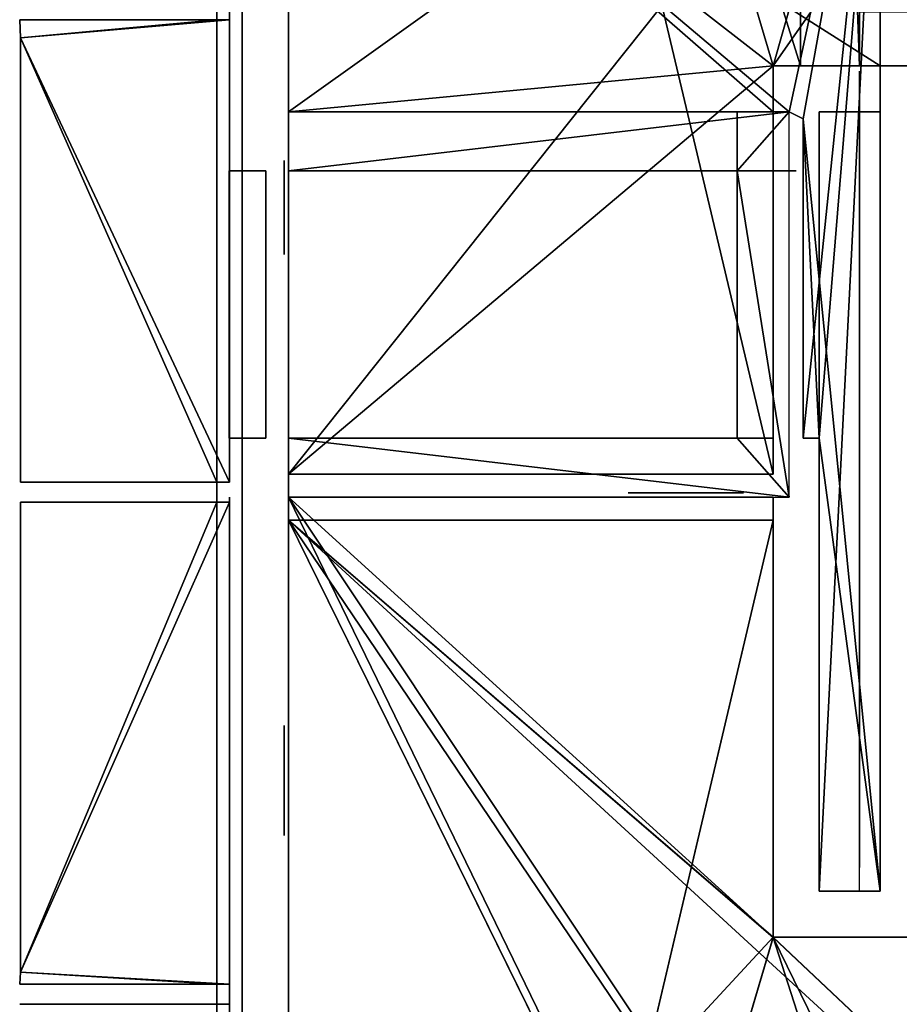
# Model space of a CAD drawing. Header units: metres. Extents: x -20 to 119, y -26 to 25.
# Tile 4 of 18: x -6.45 to -1.21, y -15.48 to -9.61. Entities that reach past the tile are written whole.
import ezdxf

# ---------------------------------------------------------------- set-up
doc = ezdxf.new("R2010")
doc.units = ezdxf.units.M

msp = doc.modelspace()

# ---------------------------------------------------------------- linework, layer by layer
at = {"layer": 'Building Shading', "color": 195}
for points in [[(-5.27875, -25.2861, 16.2), (-5.27875, -25.2861, 17.2), (-5.27875, 25.2861, 17.2), (-5.27875, 25.2861, 16.2)], [(-5.27875, 25.2861, 16.2), (-5.27875, 25.2861, 17.2), (-5.27875, -25.2861, 17.2), (-5.27875, -25.2861, 16.2)], [(-5.12875, -25.1362, 16.2), (-5.12875, -25.1362, 17.2), (-5.12875, 25.1362, 17.2), (-5.12875, 25.1362, 16.2)], [(-5.12875, 25.1362, 16.2), (-5.12875, 25.1362, 17.2), (-5.12875, -25.1362, 17.2), (-5.12875, -25.1362, 16.2)], [(-6.44965, -9.71935, 3.99), (-5.20365, -9.61135, 3.99), (-6.45465, -9.61135, 3.99)], [(-6.45465, -9.61135, 3.99), (-5.20365, -9.61135, 3.99), (-6.44965, -9.71935, 3.99)], [(-6.44965, -9.71935, 4), (-5.20365, -9.61135, 4), (-6.45465, -9.61135, 4)], [(-6.45465, -9.61135, 4), (-5.20365, -9.61135, 4), (-6.44965, -9.71935, 4)], [(-6.44965, -9.71935, 6.99), (-6.45465, -9.61135, 6.99), (-5.20365, -9.61135, 6.99)], [(-5.20365, -9.61135, 6.99), (-6.45465, -9.61135, 6.99), (-6.44965, -9.71935, 6.99)], [(-6.44965, -9.71935, 7), (-6.45465, -9.61135, 7), (-5.20365, -9.61135, 7)], [(-5.20365, -9.61135, 7), (-6.45465, -9.61135, 7), (-6.44965, -9.71935, 7)], [(-6.44965, -9.71935, 9.99), (-6.45465, -9.61135, 9.99), (-5.20365, -9.61135, 9.99)], [(-5.20365, -9.61135, 9.99), (-6.45465, -9.61135, 9.99), (-6.44965, -9.71935, 9.99)], [(-6.44965, -9.71935, 10), (-6.45465, -9.61135, 10), (-5.20365, -9.61135, 10)], [(-5.20365, -9.61135, 10), (-6.45465, -9.61135, 10), (-6.44965, -9.71935, 10)], [(-6.44965, -9.71935, 12.99), (-6.45465, -9.61135, 12.99), (-5.20365, -9.61135, 12.99)], [(-5.20365, -9.61135, 12.99), (-6.45465, -9.61135, 12.99), (-6.44965, -9.71935, 12.99)], [(-6.44965, -9.71935, 13), (-6.45465, -9.61135, 13), (-5.20365, -9.61135, 13)], [(-5.20365, -9.61135, 13), (-6.45465, -9.61135, 13), (-6.44965, -9.71935, 13)], [(-6.44965, -9.71935, 16.19), (-5.27865, -9.61135, 16.19), (-6.45465, -9.61135, 16.19)], [(-6.45465, -9.61135, 16.19), (-5.27865, -9.61135, 16.19), (-6.44965, -9.71935, 16.19)], [(-6.44965, -9.71935, 16.2), (-5.27865, -9.61135, 16.2), (-6.45465, -9.61135, 16.2)], [(-6.45465, -9.61135, 16.2), (-5.27865, -9.61135, 16.2), (-6.44965, -9.71935, 16.2)], [(-5.20365, -12.3688, 3.99), (-5.20365, -9.61135, 3.99), (-6.44965, -9.71935, 3.99)], [(-6.44965, -9.71935, 3.99), (-5.20365, -9.61135, 3.99), (-5.20365, -12.3688, 3.99)], [(-5.20365, -12.3688, 4), (-5.20365, -9.61135, 4), (-6.44965, -9.71935, 4)], [(-6.44965, -9.71935, 4), (-5.20365, -9.61135, 4), (-5.20365, -12.3688, 4)], [(-6.44965, -9.71935, 6.99), (-5.20365, -9.61135, 6.99), (-5.20365, -12.3688, 6.99)], [(-5.20365, -12.3688, 6.99), (-5.20365, -9.61135, 6.99), (-6.44965, -9.71935, 6.99)], [(-6.44965, -9.71935, 7), (-5.20365, -9.61135, 7), (-5.20365, -12.3688, 7)], [(-5.20365, -12.3688, 7), (-5.20365, -9.61135, 7), (-6.44965, -9.71935, 7)], [(-6.44965, -9.71935, 9.99), (-5.20365, -9.61135, 9.99), (-5.20365, -12.3688, 9.99)], [(-5.20365, -12.3688, 9.99), (-5.20365, -9.61135, 9.99), (-6.44965, -9.71935, 9.99)], [(-6.44965, -9.71935, 10), (-5.20365, -9.61135, 10), (-5.20365, -12.3688, 10)], [(-5.20365, -12.3688, 10), (-5.20365, -9.61135, 10), (-6.44965, -9.71935, 10)], [(-6.44965, -9.71935, 12.99), (-5.20365, -9.61135, 12.99), (-5.20365, -12.3688, 12.99)], [(-5.20365, -12.3688, 12.99), (-5.20365, -9.61135, 12.99), (-6.44965, -9.71935, 12.99)], [(-6.44965, -9.71935, 13), (-5.20365, -9.61135, 13), (-5.20365, -12.3688, 13)], [(-5.20365, -12.3688, 13), (-5.20365, -9.61135, 13), (-6.44965, -9.71935, 13)], [(-5.27865, -12.3688, 16.19), (-5.27865, -9.61135, 16.19), (-6.44965, -9.71935, 16.19)], [(-6.44965, -9.71935, 16.19), (-5.27865, -9.61135, 16.19), (-5.27865, -12.3688, 16.19)], [(-5.27865, -12.3688, 16.2), (-5.27865, -9.61135, 16.2), (-6.44965, -9.71935, 16.2)], [(-6.44965, -9.71935, 16.2), (-5.27865, -9.61135, 16.2), (-5.27865, -12.3688, 16.2)], [(-6.44975, -12.369, 4), (-6.44975, -12.369, 5.4), (-6.44975, -9.71955, 5.4), (-6.44975, -9.71955, 4)], [(-6.44975, -9.71955, 4), (-6.44975, -9.71955, 5.4), (-6.44975, -12.369, 5.4), (-6.44975, -12.369, 4)], [(-6.44975, -12.369, 7), (-6.44975, -12.369, 8.4), (-6.44975, -9.71955, 8.4), (-6.44975, -9.71955, 7)], [(-6.44975, -9.71955, 7), (-6.44975, -9.71955, 8.4), (-6.44975, -12.369, 8.4), (-6.44975, -12.369, 7)], [(-6.44975, -12.369, 10), (-6.44975, -12.369, 11.4), (-6.44975, -9.71955, 11.4), (-6.44975, -9.71955, 10)], [(-6.44975, -9.71955, 10), (-6.44975, -9.71955, 11.4), (-6.44975, -12.369, 11.4), (-6.44975, -12.369, 10)], [(-6.44975, -12.369, 13), (-6.44975, -12.369, 14.4), (-6.44975, -9.71955, 14.4), (-6.44975, -9.71955, 13)], [(-6.44975, -9.71955, 13), (-6.44975, -9.71955, 14.4), (-6.44975, -12.369, 14.4), (-6.44975, -12.369, 13)], [(-6.44965, -9.71935, 3.99), (-6.44965, -12.3688, 3.99), (-5.20365, -12.3688, 3.99)], [(-5.20365, -12.3688, 3.99), (-6.44965, -12.3688, 3.99), (-6.44965, -9.71935, 3.99)], [(-6.44965, -9.71935, 4), (-6.44965, -12.3688, 4), (-5.20365, -12.3688, 4)], [(-5.20365, -12.3688, 4), (-6.44965, -12.3688, 4), (-6.44965, -9.71935, 4)], [(-5.20365, -12.3688, 6.99), (-6.44965, -12.3688, 6.99), (-6.44965, -9.71935, 6.99)], [(-6.44965, -9.71935, 6.99), (-6.44965, -12.3688, 6.99), (-5.20365, -12.3688, 6.99)], [(-5.20365, -12.3688, 7), (-6.44965, -12.3688, 7), (-6.44965, -9.71935, 7)], [(-6.44965, -9.71935, 7), (-6.44965, -12.3688, 7), (-5.20365, -12.3688, 7)], [(-5.20365, -12.3688, 9.99), (-6.44965, -12.3688, 9.99), (-6.44965, -9.71935, 9.99)], [(-6.44965, -9.71935, 9.99), (-6.44965, -12.3688, 9.99), (-5.20365, -12.3688, 9.99)], [(-5.20365, -12.3688, 10), (-6.44965, -12.3688, 10), (-6.44965, -9.71935, 10)], [(-6.44965, -9.71935, 10), (-6.44965, -12.3688, 10), (-5.20365, -12.3688, 10)], [(-5.20365, -12.3688, 12.99), (-6.44965, -12.3688, 12.99), (-6.44965, -9.71935, 12.99)], [(-6.44965, -9.71935, 12.99), (-6.44965, -12.3688, 12.99), (-5.20365, -12.3688, 12.99)], [(-5.20365, -12.3688, 13), (-6.44965, -12.3688, 13), (-6.44965, -9.71935, 13)], [(-6.44965, -9.71935, 13), (-6.44965, -12.3688, 13), (-5.20365, -12.3688, 13)], [(-6.44965, -9.71935, 16.19), (-6.44965, -12.3688, 16.19), (-5.27865, -12.3688, 16.19)], [(-5.27865, -12.3688, 16.19), (-6.44965, -12.3688, 16.19), (-6.44965, -9.71935, 16.19)], [(-6.44965, -9.71935, 16.2), (-6.44965, -12.3688, 16.2), (-5.27865, -12.3688, 16.2)], [(-5.27865, -12.3688, 16.2), (-6.44965, -12.3688, 16.2), (-6.44965, -9.71935, 16.2)], [(-5.20615, -12.1078, 0.655), (-5.20615, -10.5118, 0.655), (-4.98766, -10.5119, 0.655), (-4.98766, -12.1078, 0.655)], [(-4.98766, -12.1078, 0.655), (-4.98766, -10.5119, 0.655), (-5.20615, -10.5118, 0.655), (-5.20615, -12.1078, 0.655)], [(-5.20615, -12.1078, 1), (-5.20615, -10.5118, 1), (-4.98766, -10.5119, 1), (-4.98766, -12.1078, 1)], [(-4.98766, -12.1078, 1), (-4.98766, -10.5119, 1), (-5.20615, -10.5118, 1), (-5.20615, -12.1078, 1)], [(-5.20375, -12.369, 4), (-5.20375, -12.369, 7), (-6.44975, -12.369, 7), (-6.44975, -12.369, 4)], [(-6.44975, -12.369, 4), (-6.44975, -12.369, 7), (-5.20375, -12.369, 7), (-5.20375, -12.369, 4)], [(-5.20375, -12.369, 7), (-5.20375, -12.369, 10), (-6.44975, -12.369, 10), (-6.44975, -12.369, 7)], [(-6.44975, -12.369, 7), (-6.44975, -12.369, 10), (-5.20375, -12.369, 10), (-5.20375, -12.369, 7)], [(-5.20375, -12.369, 10), (-5.20375, -12.369, 13), (-6.44975, -12.369, 13), (-6.44975, -12.369, 10)], [(-6.44975, -12.369, 10), (-6.44975, -12.369, 13), (-5.20375, -12.369, 13), (-5.20375, -12.369, 10)], [(-5.20375, -12.369, 13), (-5.20375, -12.369, 16.2), (-6.44975, -12.369, 16.2), (-6.44975, -12.369, 13)], [(-6.44975, -12.369, 13), (-6.44975, -12.369, 16.2), (-5.20375, -12.369, 16.2), (-5.20375, -12.369, 13)], [(-6.44975, -12.4891, 4), (-6.44975, -12.4891, 5.4), (-6.44975, -15.2922, 5.4), (-6.44975, -15.2922, 4)], [(-6.44975, -15.2922, 4), (-6.44975, -15.2922, 5.4), (-6.44975, -12.4891, 5.4), (-6.44975, -12.4891, 4)], [(-5.20375, -12.4891, 4), (-5.20375, -12.4891, 7), (-6.44975, -12.4891, 7), (-6.44975, -12.4891, 4)], [(-6.44975, -12.4891, 4), (-6.44975, -12.4891, 7), (-5.20375, -12.4891, 7), (-5.20375, -12.4891, 4)], [(-6.44975, -12.4891, 7), (-6.44975, -12.4891, 8.4), (-6.44975, -15.2922, 8.4), (-6.44975, -15.2922, 7)], [(-6.44975, -15.2922, 7), (-6.44975, -15.2922, 8.4), (-6.44975, -12.4891, 8.4), (-6.44975, -12.4891, 7)], [(-5.20375, -12.4891, 7), (-5.20375, -12.4891, 10), (-6.44975, -12.4891, 10), (-6.44975, -12.4891, 7)], [(-6.44975, -12.4891, 7), (-6.44975, -12.4891, 10), (-5.20375, -12.4891, 10), (-5.20375, -12.4891, 7)], [(-6.44975, -12.4891, 10), (-6.44975, -12.4891, 11.4), (-6.44975, -15.2922, 11.4), (-6.44975, -15.2922, 10)], [(-6.44975, -15.2922, 10), (-6.44975, -15.2922, 11.4), (-6.44975, -12.4891, 11.4), (-6.44975, -12.4891, 10)], [(-5.20375, -12.4891, 10), (-5.20375, -12.4891, 13), (-6.44975, -12.4891, 13), (-6.44975, -12.4891, 10)], [(-6.44975, -12.4891, 10), (-6.44975, -12.4891, 13), (-5.20375, -12.4891, 13), (-5.20375, -12.4891, 10)], [(-6.44975, -12.4891, 13), (-6.44975, -12.4891, 14.4), (-6.44975, -15.2922, 14.4), (-6.44975, -15.2922, 13)], [(-6.44975, -15.2922, 13), (-6.44975, -15.2922, 14.4), (-6.44975, -12.4891, 14.4), (-6.44975, -12.4891, 13)], [(-5.20375, -12.4891, 13), (-5.20375, -12.4891, 16.2), (-6.44975, -12.4891, 16.2), (-6.44975, -12.4891, 13)], [(-6.44975, -12.4891, 13), (-6.44975, -12.4891, 16.2), (-5.20375, -12.4891, 16.2), (-5.20375, -12.4891, 13)], [(-5.20365, -12.4888, 3.99), (-6.44965, -12.4888, 3.99), (-6.44965, -15.2923, 3.99)], [(-6.44965, -15.2923, 3.99), (-6.44965, -12.4888, 3.99), (-5.20365, -12.4888, 3.99)], [(-5.20365, -12.4888, 3.99), (-6.44965, -15.2923, 3.99), (-5.20365, -15.3633, 3.99)], [(-5.20365, -15.3633, 3.99), (-6.44965, -15.2923, 3.99), (-5.20365, -12.4888, 3.99)], [(-5.20365, -12.4888, 4), (-6.44965, -12.4888, 4), (-6.44965, -15.2923, 4)], [(-6.44965, -15.2923, 4), (-6.44965, -12.4888, 4), (-5.20365, -12.4888, 4)], [(-5.20365, -12.4888, 4), (-6.44965, -15.2923, 4), (-5.20365, -15.3633, 4)], [(-5.20365, -15.3633, 4), (-6.44965, -15.2923, 4), (-5.20365, -12.4888, 4)], [(-6.44965, -15.2923, 6.99), (-5.20365, -15.3633, 6.99), (-5.20365, -12.4888, 6.99)], [(-5.20365, -12.4888, 6.99), (-5.20365, -15.3633, 6.99), (-6.44965, -15.2923, 6.99)], [(-5.20365, -12.4888, 6.99), (-6.44965, -12.4888, 6.99), (-6.44965, -15.2923, 6.99)], [(-6.44965, -15.2923, 6.99), (-6.44965, -12.4888, 6.99), (-5.20365, -12.4888, 6.99)], [(-6.44965, -15.2923, 7), (-5.20365, -15.3633, 7), (-5.20365, -12.4888, 7)], [(-5.20365, -12.4888, 7), (-5.20365, -15.3633, 7), (-6.44965, -15.2923, 7)], [(-5.20365, -12.4888, 7), (-6.44965, -12.4888, 7), (-6.44965, -15.2923, 7)], [(-6.44965, -15.2923, 7), (-6.44965, -12.4888, 7), (-5.20365, -12.4888, 7)], [(-6.44965, -15.2923, 9.99), (-5.20365, -15.3633, 9.99), (-5.20365, -12.4888, 9.99)], [(-5.20365, -12.4888, 9.99), (-5.20365, -15.3633, 9.99), (-6.44965, -15.2923, 9.99)], [(-5.20365, -12.4888, 9.99), (-6.44965, -12.4888, 9.99), (-6.44965, -15.2923, 9.99)], [(-6.44965, -15.2923, 9.99), (-6.44965, -12.4888, 9.99), (-5.20365, -12.4888, 9.99)], [(-6.44965, -15.2923, 10), (-5.20365, -15.3633, 10), (-5.20365, -12.4888, 10)], [(-5.20365, -12.4888, 10), (-5.20365, -15.3633, 10), (-6.44965, -15.2923, 10)], [(-5.20365, -12.4888, 10), (-6.44965, -12.4888, 10), (-6.44965, -15.2923, 10)], [(-6.44965, -15.2923, 10), (-6.44965, -12.4888, 10), (-5.20365, -12.4888, 10)], [(-6.44965, -15.2923, 12.99), (-5.20365, -15.3633, 12.99), (-5.20365, -12.4888, 12.99)], [(-5.20365, -12.4888, 12.99), (-5.20365, -15.3633, 12.99), (-6.44965, -15.2923, 12.99)], [(-5.20365, -12.4888, 12.99), (-6.44965, -12.4888, 12.99), (-6.44965, -15.2923, 12.99)], [(-6.44965, -15.2923, 12.99), (-6.44965, -12.4888, 12.99), (-5.20365, -12.4888, 12.99)], [(-6.44965, -15.2923, 13), (-5.20365, -15.3633, 13), (-5.20365, -12.4888, 13)], [(-5.20365, -12.4888, 13), (-5.20365, -15.3633, 13), (-6.44965, -15.2923, 13)], [(-5.20365, -12.4888, 13), (-6.44965, -12.4888, 13), (-6.44965, -15.2923, 13)], [(-6.44965, -15.2923, 13), (-6.44965, -12.4888, 13), (-5.20365, -12.4888, 13)], [(-5.27865, -12.4888, 16.19), (-6.44965, -12.4888, 16.19), (-6.44965, -15.2923, 16.19)], [(-6.44965, -15.2923, 16.19), (-6.44965, -12.4888, 16.19), (-5.27865, -12.4888, 16.19)], [(-5.27865, -12.4888, 16.19), (-6.44965, -15.2923, 16.19), (-5.27865, -15.3633, 16.19)], [(-5.27865, -15.3633, 16.19), (-6.44965, -15.2923, 16.19), (-5.27865, -12.4888, 16.19)], [(-5.27865, -12.4888, 16.2), (-6.44965, -12.4888, 16.2), (-6.44965, -15.2923, 16.2)], [(-6.44965, -15.2923, 16.2), (-6.44965, -12.4888, 16.2), (-5.27865, -12.4888, 16.2)], [(-5.27865, -12.4888, 16.2), (-6.44965, -15.2923, 16.2), (-5.27865, -15.3633, 16.2)], [(-5.27865, -15.3633, 16.2), (-6.44965, -15.2923, 16.2), (-5.27865, -12.4888, 16.2)], [(-5.20365, -15.3633, 3.99), (-6.44965, -15.2923, 3.99), (-6.45465, -15.3633, 3.99)], [(-6.45465, -15.3633, 3.99), (-6.44965, -15.2923, 3.99), (-5.20365, -15.3633, 3.99)], [(-5.20365, -15.3633, 4), (-6.44965, -15.2923, 4), (-6.45465, -15.3633, 4)], [(-6.45465, -15.3633, 4), (-6.44965, -15.2923, 4), (-5.20365, -15.3633, 4)], [(-6.44965, -15.2923, 6.99), (-6.45465, -15.3633, 6.99), (-5.20365, -15.3633, 6.99)], [(-5.20365, -15.3633, 6.99), (-6.45465, -15.3633, 6.99), (-6.44965, -15.2923, 6.99)], [(-6.44965, -15.2923, 7), (-6.45465, -15.3633, 7), (-5.20365, -15.3633, 7)], [(-5.20365, -15.3633, 7), (-6.45465, -15.3633, 7), (-6.44965, -15.2923, 7)], [(-6.44965, -15.2923, 9.99), (-6.45465, -15.3633, 9.99), (-5.20365, -15.3633, 9.99)], [(-5.20365, -15.3633, 9.99), (-6.45465, -15.3633, 9.99), (-6.44965, -15.2923, 9.99)], [(-6.44965, -15.2923, 10), (-6.45465, -15.3633, 10), (-5.20365, -15.3633, 10)], [(-5.20365, -15.3633, 10), (-6.45465, -15.3633, 10), (-6.44965, -15.2923, 10)], [(-6.44965, -15.2923, 12.99), (-6.45465, -15.3633, 12.99), (-5.20365, -15.3633, 12.99)], [(-5.20365, -15.3633, 12.99), (-6.45465, -15.3633, 12.99), (-6.44965, -15.2923, 12.99)], [(-6.44965, -15.2923, 13), (-6.45465, -15.3633, 13), (-5.20365, -15.3633, 13)], [(-5.20365, -15.3633, 13), (-6.45465, -15.3633, 13), (-6.44965, -15.2923, 13)], [(-5.27865, -15.3633, 16.19), (-6.44965, -15.2923, 16.19), (-6.45465, -15.3633, 16.19)], [(-6.45465, -15.3633, 16.19), (-6.44965, -15.2923, 16.19), (-5.27865, -15.3633, 16.19)], [(-5.27865, -15.3633, 16.2), (-6.44965, -15.2923, 16.2), (-6.45465, -15.3633, 16.2)], [(-6.45465, -15.3633, 16.2), (-6.44965, -15.2923, 16.2), (-5.27865, -15.3633, 16.2)], [(-5.20375, -15.3631, 4), (-5.20375, -15.3631, 7), (-6.45465, -15.3631, 7), (-6.45465, -15.3631, 4)], [(-6.45465, -15.3631, 4), (-6.45465, -15.3631, 7), (-5.20375, -15.3631, 7), (-5.20375, -15.3631, 4)], [(-5.20375, -15.3631, 7), (-5.20375, -15.3631, 10), (-6.45465, -15.3631, 10), (-6.45465, -15.3631, 7)], [(-6.45465, -15.3631, 7), (-6.45465, -15.3631, 10), (-5.20375, -15.3631, 10), (-5.20375, -15.3631, 7)], [(-5.20375, -15.3631, 10), (-5.20375, -15.3631, 13), (-6.45465, -15.3631, 13), (-6.45465, -15.3631, 10)], [(-6.45465, -15.3631, 10), (-6.45465, -15.3631, 13), (-5.20375, -15.3631, 13), (-5.20375, -15.3631, 10)], [(-5.20375, -15.3631, 13), (-5.20375, -15.3631, 16.2), (-6.45465, -15.3631, 16.2), (-6.45465, -15.3631, 13)], [(-6.45465, -15.3631, 13), (-6.45465, -15.3631, 16.2), (-5.20375, -15.3631, 16.2), (-5.20375, -15.3631, 13)], [(-5.20375, -15.4832, 4), (-5.20375, -15.4832, 7), (-6.45465, -15.4832, 7), (-6.45465, -15.4832, 4)], [(-6.45465, -15.4832, 4), (-6.45465, -15.4832, 7), (-5.20375, -15.4832, 7), (-5.20375, -15.4832, 4)], [(-5.20375, -15.4832, 7), (-5.20375, -15.4832, 10), (-6.45465, -15.4832, 10), (-6.45465, -15.4832, 7)], [(-6.45465, -15.4832, 7), (-6.45465, -15.4832, 10), (-5.20375, -15.4832, 10), (-5.20375, -15.4832, 7)], [(-5.20375, -15.4832, 10), (-5.20375, -15.4832, 13), (-6.45465, -15.4832, 13), (-6.45465, -15.4832, 10)], [(-6.45465, -15.4832, 10), (-6.45465, -15.4832, 13), (-5.20375, -15.4832, 13), (-5.20375, -15.4832, 10)], [(-5.20375, -15.4832, 13), (-5.20375, -15.4832, 16.2), (-6.45465, -15.4832, 16.2), (-6.45465, -15.4832, 13)], [(-6.45465, -15.4832, 13), (-6.45465, -15.4832, 16.2), (-5.20375, -15.4832, 16.2), (-5.20375, -15.4832, 13)]]:
    msp.add_3dface(points, dxfattribs=at)
at = {"layer": 'Z02_ESCALERA_2', "color": 43}
msp.add_3dface([(-1.44875, -9.91825, 18.855), (-1.44875, -9.91825, 16.2), (-1.44875, -14.6669, 16.2), (-1.44875, -14.6669, 18.855)], dxfattribs=at)
at = {"layer": 'Z04_P03_E08', "color": 43}
for points in [[(-1.96415, -12.1076, 3.7), (-1.96415, -12.1076, 1), (-4.85275, -12.1076, 1), (-4.85275, -12.1076, 3.7)], [(-5.20375, -12.4587, 3.715), (-5.20375, -12.4587, 1), (-5.20375, -24.8602, 1), (-5.20375, -24.8602, 3.715)], [(-1.96426, -14.8086, 3.715), (-1.96426, -14.8086, 1), (-1.96426, -12.4586, 1), (-1.96426, -12.4586, 3.70195)], [(-1.32577, -15.0833, 3.715), (-1.32577, -15.0833, 1), (-1.68927, -15.0835, 1), (-1.68927, -15.0835, 3.715)]]:
    msp.add_3dface(points, dxfattribs=at)
at = {"layer": 'Z04_P03_E08', "color": 143}
for points in [[(-2.1394, -12.4337, 3.119), (-2.1394, -12.4337, 1.081), (-2.8274, -12.4337, 1.081), (-2.8274, -12.4337, 3.119)], [(-4.87775, -13.8201, 3.628), (-4.87775, -13.8201, 2.072), (-4.87775, -14.4761, 2.072), (-4.87775, -14.4761, 3.628)]]:
    msp.add_3dface(points, dxfattribs=at)
at = {"layer": 'Z04_P03_E08', "color": 8}
for points in [[(1.175, -24.8604, 1), (-4.8525, -24.8604, 1), (-4.8525, -12.4589, 1)], [(-4.8525, -12.4589, 1), (-1.964, -12.4589, 1), (-1.964, -15.0839, 1)], [(1.175, -24.8604, 1), (-4.8525, -12.4589, 1), (-1.964, -15.0839, 1)], [(1.175, -24.8604, 1), (-1.964, -15.0839, 1), (0.8445, -15.0834, 1)]]:
    msp.add_3dface(points, dxfattribs=at)
at = {"layer": 'Z04_P03_E08', "color": 15}
for points in [[(-4.85246, -12.5966, 3.715), (-4.85246, -24.8606, 3.715), (1.17504, -24.8606, 3.715)], [(-4.85246, -12.5966, 3.715), (1.17504, -24.8606, 3.715), (1.17504, -21.5186, 3.715)], [(-4.85246, -12.5966, 3.715), (1.17504, -21.5186, 3.715), (4.85304, -21.5186, 3.715)], [(-4.85246, -12.5966, 3.715), (4.85304, -21.5186, 3.715), (-1.96396, -15.0841, 3.715)], [(-4.85246, -12.5966, 3.715), (-1.96396, -15.0841, 3.715), (-1.96396, -12.5966, 3.715)], [(4.85304, -21.5186, 3.715), (0.84454, -15.0836, 3.715), (-1.96396, -15.0841, 3.715)]]:
    msp.add_3dface(points, dxfattribs=at)
at = {"layer": 'Z07_P04_E06', "color": 15}
for points in [[(-4.85263, -0.13835, 6.715), (4.85287, -9.88585, 6.715), (4.85237, -0.13785, 6.715)], [(-4.85263, -0.13835, 6.715), (-4.85213, -12.3214, 6.715), (-1.96413, -12.3214, 6.715)], [(-4.85263, -0.13835, 6.715), (-1.96413, -12.3214, 6.715), (-1.96413, -9.88635, 6.715)], [(-4.85263, -0.13835, 6.715), (-1.96413, -9.88635, 6.715), (4.85287, -9.88585, 6.715)]]:
    msp.add_3dface(points, dxfattribs=at)
at = {"layer": 'Z07_P04_E06', "color": 8}
for points in [[(-1.96401, -10.1606, 4), (-4.85251, -10.1606, 4), (-4.85251, -7.64063, 4)], [(-4.85251, -7.64063, 4), (-1.32551, -7.64063, 4), (-1.32551, -9.88563, 4)], [(-4.85251, -7.64063, 4), (-1.32551, -9.88563, 4), (-1.96401, -9.88613, 4)], [(-1.96401, -10.1606, 4), (-4.85251, -7.64063, 4), (-1.96401, -9.88613, 4)], [(-2.17765, -12.1079, 3.7), (-4.85265, -12.1079, 3.7), (-4.85265, -10.5119, 3.7), (-2.17765, -10.5124, 3.7)]]:
    msp.add_3dface(points, dxfattribs=at)
at = {"layer": 'Z07_P04_E06', "color": 43}
for points in [[(-5.20375, -9.55125, 6.715), (-5.20375, -9.55125, 4), (-5.20375, -12.3211, 4), (-5.20375, -12.3211, 6.715)], [(-1.68957, -9.88622, 6.715), (-1.68957, -9.88622, 4), (-1.32607, -9.88588, 4), (-1.32607, -9.88588, 6.715)], [(-1.96427, -12.3213, 6.715), (-1.96427, -12.3213, 4), (-1.96427, -10.1613, 4), (-1.96427, -10.1613, 6.715)], [(-4.85281, -12.3211, 6.715), (-4.85281, -12.3211, 4), (-1.96432, -12.3211, 4), (-1.96432, -12.3211, 6.715)]]:
    msp.add_3dface(points, dxfattribs=at)
at = {"layer": 'Z07_P04_E06', "color": 143}
msp.add_3dface([(-4.87775, -10.4518, 6.13), (-4.87775, -10.4518, 4.07), (-4.87775, -11.0118, 4.07), (-4.87775, -11.0118, 6.13)], dxfattribs=at)
at = {"layer": 'Z08_P04_E09', "color": 43}
for points in [[(-1.96432, -12.3211, 6.715), (-1.96432, -12.3211, 4), (-4.85281, -12.3211, 4), (-4.85281, -12.3211, 6.715)], [(-5.20375, -12.5961, 6.715), (-5.20375, -12.5961, 4), (-5.20375, -15.4231, 4), (-5.20375, -15.4231, 6.715)], [(-1.96426, -14.8086, 6.715), (-1.96426, -14.8086, 4), (-1.96426, -12.5961, 4), (-1.96426, -12.5961, 6.715)], [(-1.32577, -15.0833, 6.715), (-1.32577, -15.0833, 4), (-1.68927, -15.0835, 4), (-1.68927, -15.0835, 6.715)], [(-5.20375, -15.4231, 6.715), (-5.20375, -15.4231, 4), (-5.20375, -24.8602, 4), (-5.20375, -24.8602, 6.715)]]:
    msp.add_3dface(points, dxfattribs=at)
at = {"layer": 'Z08_P04_E09', "color": 15}
for points in [[(-4.85246, -12.5962, 6.715), (-4.85246, -24.8602, 6.715), (1.17504, -24.8602, 6.715)], [(-4.85246, -12.5962, 6.715), (1.17504, -24.8602, 6.715), (1.17504, -21.5182, 6.715)], [(-4.85246, -12.5962, 6.715), (1.17504, -21.5182, 6.715), (4.85304, -21.5182, 6.715)], [(-4.85246, -12.5962, 6.715), (4.85304, -21.5182, 6.715), (-1.96396, -15.0837, 6.715)], [(-4.85246, -12.5962, 6.715), (-1.96396, -15.0837, 6.715), (-1.96396, -12.5962, 6.715)], [(4.85304, -21.5182, 6.715), (0.84454, -15.0832, 6.715), (-1.96396, -15.0837, 6.715)]]:
    msp.add_3dface(points, dxfattribs=at)
at = {"layer": 'Z08_P04_E09', "color": 8}
for points in [[(-4.85246, -24.8606, 3.715), (-4.85246, -12.5966, 3.715), (-1.96396, -12.5966, 3.715)], [(-4.85246, -24.8606, 3.715), (-1.96396, -12.5966, 3.715), (-1.96396, -15.0841, 3.715)], [(4.85304, -14.9891, 3.715), (1.17504, -21.5186, 3.715), (-4.85246, -24.8606, 3.715)], [(0.84454, -15.0836, 3.715), (4.85304, -14.9891, 3.715), (-4.85246, -24.8606, 3.715)], [(-4.85246, -24.8606, 3.715), (-1.96396, -15.0841, 3.715), (0.84454, -15.0836, 3.715)]]:
    msp.add_3dface(points, dxfattribs=at)
at = {"layer": 'Z08_P04_E09', "color": 143}
msp.add_3dface([(-4.87775, -13.8313, 6.123), (-4.87775, -13.8313, 4.077), (-4.87775, -14.4773, 4.077), (-4.87775, -14.4773, 6.123)], dxfattribs=at)
at = {"layer": 'Z11_P05_E06', "color": 8}
for points in [[(4.85237, -0.13785, 6.715), (-4.85213, -12.3214, 6.715), (-4.85263, -0.13835, 6.715)], [(4.85237, -0.13785, 6.715), (-1.96413, -9.88635, 6.715), (-4.85213, -12.3214, 6.715)], [(4.85237, -0.13785, 6.715), (4.85287, -9.88585, 6.715), (-1.96413, -9.88635, 6.715)], [(-1.96413, -9.88635, 6.715), (-1.96413, -12.3214, 6.715), (-4.85213, -12.3214, 6.715)]]:
    msp.add_3dface(points, dxfattribs=at)
at = {"layer": 'Z11_P05_E06', "color": 15}
for points in [[(-4.85263, -0.13835, 9.715), (4.85287, -9.88585, 9.715), (4.85237, -0.13785, 9.715)], [(-4.85263, -0.13835, 9.715), (-4.85213, -12.3214, 9.715), (-1.96413, -12.3214, 9.715)], [(-4.85263, -0.13835, 9.715), (-1.96413, -12.3214, 9.715), (-1.96413, -9.88635, 9.715)], [(-4.85263, -0.13835, 9.715), (-1.96413, -9.88635, 9.715), (4.85287, -9.88585, 9.715)]]:
    msp.add_3dface(points, dxfattribs=at)
at = {"layer": 'Z11_P05_E06', "color": 43}
for points in [[(-5.20375, -9.55125, 9.715), (-5.20375, -9.55125, 7), (-5.20375, -12.3211, 7), (-5.20375, -12.3211, 9.715)], [(-1.68957, -9.88622, 9.715), (-1.68957, -9.88622, 7), (-1.32607, -9.88588, 7), (-1.32607, -9.88588, 9.715)], [(-1.96427, -12.3213, 9.715), (-1.96427, -12.3213, 7), (-1.96427, -10.1613, 7), (-1.96427, -10.1613, 9.715)], [(-4.85281, -12.3211, 9.715), (-4.85281, -12.3211, 7), (-1.96432, -12.3211, 7), (-1.96432, -12.3211, 9.715)]]:
    msp.add_3dface(points, dxfattribs=at)
at = {"layer": 'Z11_P05_E06', "color": 143}
msp.add_3dface([(-4.87775, -10.4518, 9.13), (-4.87775, -10.4518, 7.07), (-4.87775, -11.0118, 7.07), (-4.87775, -11.0118, 9.13)], dxfattribs=at)
at = {"layer": 'Z12_P05_E09', "color": 43}
for points in [[(-1.96432, -12.3211, 9.715), (-1.96432, -12.3211, 7), (-4.85281, -12.3211, 7), (-4.85281, -12.3211, 9.715)], [(-5.20375, -12.5961, 9.715), (-5.20375, -12.5961, 7), (-5.20375, -15.4231, 7), (-5.20375, -15.4231, 9.715)], [(-1.96426, -14.8086, 9.715), (-1.96426, -14.8086, 7), (-1.96426, -12.5961, 7), (-1.96426, -12.5961, 9.715)], [(-1.32577, -15.0833, 9.715), (-1.32577, -15.0833, 7), (-1.68927, -15.0835, 7), (-1.68927, -15.0835, 9.715)], [(-5.20375, -15.4231, 9.715), (-5.20375, -15.4231, 7), (-5.20375, -24.8602, 7), (-5.20375, -24.8602, 9.715)]]:
    msp.add_3dface(points, dxfattribs=at)
at = {"layer": 'Z12_P05_E09', "color": 8}
for points in [[(-4.85246, -24.8602, 6.715), (-4.85246, -12.5962, 6.715), (-1.96396, -12.5962, 6.715)], [(-4.85246, -24.8602, 6.715), (-1.96396, -12.5962, 6.715), (-1.96396, -15.0837, 6.715)], [(4.85304, -14.9887, 6.715), (1.17504, -21.5182, 6.715), (-4.85246, -24.8602, 6.715)], [(0.84454, -15.0832, 6.715), (4.85304, -14.9887, 6.715), (-4.85246, -24.8602, 6.715)], [(-4.85246, -24.8602, 6.715), (-1.96396, -15.0837, 6.715), (0.84454, -15.0832, 6.715)]]:
    msp.add_3dface(points, dxfattribs=at)
at = {"layer": 'Z12_P05_E09', "color": 15}
for points in [[(-4.85246, -12.5962, 9.715), (-4.85246, -24.8602, 9.715), (1.17504, -24.8602, 9.715)], [(-4.85246, -12.5962, 9.715), (1.17504, -24.8602, 9.715), (1.17504, -21.5182, 9.715)], [(-4.85246, -12.5962, 9.715), (1.17504, -21.5182, 9.715), (4.85304, -21.5182, 9.715)], [(-4.85246, -12.5962, 9.715), (4.85304, -21.5182, 9.715), (-1.96396, -15.0837, 9.715)], [(-4.85246, -12.5962, 9.715), (-1.96396, -15.0837, 9.715), (-1.96396, -12.5962, 9.715)], [(4.85304, -21.5182, 9.715), (0.84454, -15.0832, 9.715), (-1.96396, -15.0837, 9.715)]]:
    msp.add_3dface(points, dxfattribs=at)
at = {"layer": 'Z12_P05_E09', "color": 143}
msp.add_3dface([(-4.87775, -13.8313, 9.123), (-4.87775, -13.8313, 7.077), (-4.87775, -14.4773, 7.077), (-4.87775, -14.4773, 9.123)], dxfattribs=at)
at = {"layer": 'Z15_P06_E06', "color": 8}
for points in [[(4.85237, -0.13785, 9.715), (-4.85213, -12.3214, 9.715), (-4.85263, -0.13835, 9.715)], [(4.85237, -0.13785, 9.715), (-1.96413, -9.88635, 9.715), (-4.85213, -12.3214, 9.715)], [(4.85237, -0.13785, 9.715), (4.85287, -9.88585, 9.715), (-1.96413, -9.88635, 9.715)], [(-1.96413, -9.88635, 9.715), (-1.96413, -12.3214, 9.715), (-4.85213, -12.3214, 9.715)]]:
    msp.add_3dface(points, dxfattribs=at)
at = {"layer": 'Z15_P06_E06', "color": 15}
for points in [[(-4.85263, -0.13835, 12.715), (4.85287, -9.88585, 12.715), (4.85237, -0.13785, 12.715)], [(-4.85263, -0.13835, 12.715), (-4.85213, -12.3214, 12.715), (-1.96413, -12.3214, 12.715)], [(-4.85263, -0.13835, 12.715), (-1.96413, -12.3214, 12.715), (-1.96413, -9.88635, 12.715)], [(-4.85263, -0.13835, 12.715), (-1.96413, -9.88635, 12.715), (4.85287, -9.88585, 12.715)]]:
    msp.add_3dface(points, dxfattribs=at)
at = {"layer": 'Z15_P06_E06', "color": 43}
for points in [[(-5.20375, -9.55125, 12.715), (-5.20375, -9.55125, 10), (-5.20375, -12.3211, 10), (-5.20375, -12.3211, 12.715)], [(-1.68957, -9.88622, 12.715), (-1.68957, -9.88622, 10), (-1.32607, -9.88588, 10), (-1.32607, -9.88588, 12.715)], [(-1.96427, -12.3213, 12.715), (-1.96427, -12.3213, 10), (-1.96427, -10.1613, 10), (-1.96427, -10.1613, 12.715)], [(-4.85281, -12.3211, 12.715), (-4.85281, -12.3211, 10), (-1.96432, -12.3211, 10), (-1.96432, -12.3211, 12.715)]]:
    msp.add_3dface(points, dxfattribs=at)
at = {"layer": 'Z15_P06_E06', "color": 143}
msp.add_3dface([(-4.87775, -10.4518, 12.13), (-4.87775, -10.4518, 10.07), (-4.87775, -11.0118, 10.07), (-4.87775, -11.0118, 12.13)], dxfattribs=at)
at = {"layer": 'Z16_P06_E09', "color": 43}
for points in [[(-1.96432, -12.3211, 12.715), (-1.96432, -12.3211, 10), (-4.85281, -12.3211, 10), (-4.85281, -12.3211, 12.715)], [(-5.20375, -12.5961, 12.715), (-5.20375, -12.5961, 10), (-5.20375, -15.4231, 10), (-5.20375, -15.4231, 12.715)], [(-1.96426, -14.8086, 12.715), (-1.96426, -14.8086, 10), (-1.96426, -12.5961, 10), (-1.96426, -12.5961, 12.715)], [(-1.32577, -15.0833, 12.715), (-1.32577, -15.0833, 10), (-1.68927, -15.0835, 10), (-1.68927, -15.0835, 12.715)], [(-5.20375, -15.4231, 12.715), (-5.20375, -15.4231, 10), (-5.20375, -24.8602, 10), (-5.20375, -24.8602, 12.715)]]:
    msp.add_3dface(points, dxfattribs=at)
at = {"layer": 'Z16_P06_E09', "color": 8}
for points in [[(-4.85246, -24.8602, 9.715), (-4.85246, -12.5962, 9.715), (-1.96396, -12.5962, 9.715)], [(-4.85246, -24.8602, 9.715), (-1.96396, -12.5962, 9.715), (-1.96396, -15.0837, 9.715)], [(4.85304, -14.9887, 9.715), (1.17504, -21.5182, 9.715), (-4.85246, -24.8602, 9.715)], [(0.84454, -15.0832, 9.715), (4.85304, -14.9887, 9.715), (-4.85246, -24.8602, 9.715)], [(-4.85246, -24.8602, 9.715), (-1.96396, -15.0837, 9.715), (0.84454, -15.0832, 9.715)]]:
    msp.add_3dface(points, dxfattribs=at)
at = {"layer": 'Z16_P06_E09', "color": 15}
for points in [[(-4.85246, -12.5962, 12.715), (-4.85246, -24.8602, 12.715), (1.17504, -24.8602, 12.715)], [(-4.85246, -12.5962, 12.715), (1.17504, -24.8602, 12.715), (1.17504, -21.5182, 12.715)], [(-4.85246, -12.5962, 12.715), (1.17504, -21.5182, 12.715), (4.85304, -21.5182, 12.715)], [(-4.85246, -12.5962, 12.715), (4.85304, -21.5182, 12.715), (-1.96396, -15.0837, 12.715)], [(-4.85246, -12.5962, 12.715), (-1.96396, -15.0837, 12.715), (-1.96396, -12.5962, 12.715)], [(4.85304, -21.5182, 12.715), (0.84454, -15.0832, 12.715), (-1.96396, -15.0837, 12.715)]]:
    msp.add_3dface(points, dxfattribs=at)
at = {"layer": 'Z16_P06_E09', "color": 143}
msp.add_3dface([(-4.87775, -13.8313, 12.123), (-4.87775, -13.8313, 10.077), (-4.87775, -14.4773, 10.077), (-4.87775, -14.4773, 12.123)], dxfattribs=at)
at = {"layer": 'Z19_P07_E06', "color": 15}
for points in [[(-4.85265, -0.13785, 16.2), (-4.85265, -12.3214, 16.2), (-1.96415, -12.3214, 16.2)], [(-4.85265, -0.13785, 16.2), (-1.96415, -12.3214, 16.2), (-1.96415, -9.88635, 16.2)], [(-4.85265, -0.13785, 16.2), (-1.96415, -9.88635, 16.2), (-1.80115, -9.8862, 16.2)], [(-4.85265, -0.13785, 16.2), (-1.80115, -9.8862, 16.2), (-1.80115, -0.13785, 16.2)], [(-1.80115, -0.13785, 16.2), (-1.80115, -9.8862, 16.2), (-1.44865, -9.88585, 16.2)], [(-1.80115, -0.13785, 16.2), (-1.44865, -9.88585, 16.2), (-1.44865, -9.56735, 16.2)], [(-1.44866, -9.56752, 15.881), (-1.44864, -9.88602, 15.881), (3.18336, -9.88602, 15.881), (3.18334, -9.56717, 15.881)]]:
    msp.add_3dface(points, dxfattribs=at)
at = {"layer": 'Z19_P07_E06', "color": 8}
for points in [[(4.85237, -0.13785, 12.715), (-4.85213, -12.3214, 12.715), (-4.85263, -0.13835, 12.715)], [(4.85237, -0.13785, 12.715), (-1.96413, -9.88635, 12.715), (-4.85213, -12.3214, 12.715)], [(4.85237, -0.13785, 12.715), (4.85287, -9.88585, 12.715), (-1.96413, -9.88635, 12.715)], [(-1.96413, -9.88635, 12.715), (-1.96413, -12.3214, 12.715), (-4.85213, -12.3214, 12.715)]]:
    msp.add_3dface(points, dxfattribs=at)
at = {"layer": 'Z19_P07_E06', "color": 43}
for points in [[(-5.20375, -9.55125, 15.855), (-5.20375, -9.55125, 13), (-5.20375, -12.3211, 13), (-5.20375, -12.3211, 15.855)], [(-1.68957, -9.88622, 15.855), (-1.68957, -9.88622, 13), (-1.32607, -9.88588, 13), (-1.32607, -9.88588, 15.855)], [(-1.96427, -12.3213, 15.855), (-1.96427, -12.3213, 13), (-1.96427, -10.1613, 13), (-1.96427, -10.1613, 15.855)], [(-4.85281, -12.3211, 15.855), (-4.85281, -12.3211, 13), (-1.96432, -12.3211, 13), (-1.96432, -12.3211, 15.855)]]:
    msp.add_3dface(points, dxfattribs=at)
at = {"layer": 'Z19_P07_E06', "color": 143}
msp.add_3dface([(-4.87775, -10.4518, 15.13), (-4.87775, -10.4518, 13.07), (-4.87775, -11.0118, 13.07), (-4.87775, -11.0118, 15.13)], dxfattribs=at)
at = {"layer": 'Z20_P07_E09', "color": 43}
for points in [[(-1.96432, -12.3211, 15.855), (-1.96432, -12.3211, 13), (-4.85281, -12.3211, 13), (-4.85281, -12.3211, 15.855)], [(-5.20375, -12.5961, 15.855), (-5.20375, -12.5961, 13), (-5.20375, -15.4231, 13), (-5.20375, -15.4231, 15.855)], [(-1.96426, -14.8086, 15.855), (-1.96426, -14.8086, 13), (-1.96426, -12.5961, 13), (-1.96426, -12.5961, 15.855)], [(-1.32577, -15.0833, 15.855), (-1.32577, -15.0833, 13), (-1.68927, -15.0835, 13), (-1.68927, -15.0835, 15.855)], [(-5.20375, -15.4231, 15.855), (-5.20375, -15.4231, 13), (-5.20375, -24.8602, 13), (-5.20375, -24.8602, 15.881)]]:
    msp.add_3dface(points, dxfattribs=at)
at = {"layer": 'Z20_P07_E09', "color": 15}
for points in [[(-4.85265, -12.5963, 16.2), (-4.85265, -18.2083, 16.2), (-1.96415, -15.0838, 16.2)], [(-4.85265, -12.5963, 16.2), (-1.96415, -15.0838, 16.2), (-1.96415, -12.5963, 16.2)], [(-4.85265, -18.2083, 16.2), (4.85285, -18.2083, 16.2), (4.85285, -15.0178, 16.2)], [(-4.85265, -18.2083, 16.2), (4.85285, -15.0178, 16.2), (0.84435, -15.0833, 16.2)], [(-4.85265, -18.2083, 16.2), (0.84435, -15.0833, 16.2), (-1.96415, -15.0838, 16.2)]]:
    msp.add_3dface(points, dxfattribs=at)
at = {"layer": 'Z20_P07_E09', "color": 8}
for points in [[(-4.85246, -24.8602, 12.715), (-4.85246, -12.5962, 12.715), (-1.96396, -12.5962, 12.715)], [(-4.85246, -24.8602, 12.715), (-1.96396, -12.5962, 12.715), (-1.96396, -15.0837, 12.715)], [(4.85304, -14.9887, 12.715), (1.17504, -21.5182, 12.715), (-4.85246, -24.8602, 12.715)], [(0.84454, -15.0832, 12.715), (4.85304, -14.9887, 12.715), (-4.85246, -24.8602, 12.715)], [(-4.85246, -24.8602, 12.715), (-1.96396, -15.0837, 12.715), (0.84454, -15.0832, 12.715)]]:
    msp.add_3dface(points, dxfattribs=at)
at = {"layer": 'Z20_P07_E09', "color": 143}
msp.add_3dface([(-4.87775, -13.8313, 15.123), (-4.87775, -13.8313, 13.077), (-4.87775, -14.4773, 13.077), (-4.87775, -14.4773, 15.123)], dxfattribs=at)
at = {"layer": 'Z22_PATINILLOS_2', "color": 43}
for points in [[(-5.20375, -7.64065, 3.716), (-5.20375, -7.64065, 1), (-5.20375, -10.1607, 1), (-5.20375, -10.1607, 3.716)], [(-1.32607, -9.88588, 6.715), (-1.32607, -9.88588, 4), (-1.68957, -9.88622, 4), (-1.68957, -9.88622, 6.715)], [(-1.32607, -9.88588, 9.715), (-1.32607, -9.88588, 7), (-1.68957, -9.88622, 7), (-1.68957, -9.88622, 9.715)], [(-1.32607, -9.88588, 12.715), (-1.32607, -9.88588, 10), (-1.68957, -9.88622, 10), (-1.68957, -9.88622, 12.715)], [(-1.32607, -9.88588, 15.855), (-1.32607, -9.88588, 13), (-1.68957, -9.88622, 13), (-1.68957, -9.88622, 15.855)], [(-2.17775, -10.1614, 3.7), (-2.17775, -10.1614, 1), (-2.17775, -12.1076, 1), (-2.17775, -12.1076, 3.7)], [(-1.96427, -10.1613, 6.715), (-1.96427, -10.1613, 4), (-1.96427, -12.3213, 4), (-1.96427, -12.3213, 6.715)], [(-1.96427, -10.1613, 9.715), (-1.96427, -10.1613, 7), (-1.96427, -12.3213, 7), (-1.96427, -12.3213, 9.715)], [(-1.96427, -10.1613, 12.715), (-1.96427, -10.1613, 10), (-1.96427, -12.3213, 10), (-1.96427, -12.3213, 12.715)], [(-1.96427, -10.1613, 15.855), (-1.96427, -10.1613, 13), (-1.96427, -12.3213, 13), (-1.96427, -12.3213, 15.855)], [(-4.85275, -10.512, 3.7), (-4.85275, -10.512, 1), (-1.82685, -10.512, 1), (-1.82685, -10.512, 3.7)], [(-1.96426, -12.4586, 3.70195), (-1.96426, -12.4586, 1), (-1.96426, -14.8086, 1), (-1.96426, -14.8086, 3.715)], [(-1.96426, -12.5961, 6.715), (-1.96426, -12.5961, 4), (-1.96426, -14.8086, 4), (-1.96426, -14.8086, 6.715)], [(-1.96426, -12.5961, 9.715), (-1.96426, -12.5961, 7), (-1.96426, -14.8086, 7), (-1.96426, -14.8086, 9.715)], [(-1.96426, -12.5961, 12.715), (-1.96426, -12.5961, 10), (-1.96426, -14.8086, 10), (-1.96426, -14.8086, 12.715)], [(-1.96426, -12.5961, 15.855), (-1.96426, -12.5961, 13), (-1.96426, -14.8086, 13), (-1.96426, -14.8086, 15.855)], [(-1.68927, -15.0835, 3.715), (-1.68927, -15.0835, 1), (-1.32577, -15.0833, 1), (-1.32577, -15.0833, 3.715)], [(-1.68927, -15.0835, 6.715), (-1.68927, -15.0835, 4), (-1.32577, -15.0833, 4), (-1.32577, -15.0833, 6.715)], [(-1.68927, -15.0835, 9.715), (-1.68927, -15.0835, 7), (-1.32577, -15.0833, 7), (-1.32577, -15.0833, 9.715)], [(-1.68927, -15.0835, 12.715), (-1.68927, -15.0835, 10), (-1.32577, -15.0833, 10), (-1.32577, -15.0833, 12.715)], [(-1.68927, -15.0835, 15.855), (-1.68927, -15.0835, 13), (-1.32577, -15.0833, 13), (-1.32577, -15.0833, 15.855)]]:
    msp.add_3dface(points, dxfattribs=at)
at = {"layer": 'Z22_PATINILLOS_2', "color": 8}
for points in [[(-1.86854, -10.161, 1), (-4.85255, -10.161, 1), (-4.85255, -7.64096, 1)], [(-1.86854, -10.161, 1), (-4.85255, -7.64096, 1), (-1.32554, -7.64096, 1)], [(-1.86854, -10.161, 1), (-1.32554, -7.64096, 1), (-1.78455, -10.2033, 1)], [(-1.32554, -7.64096, 1), (-1.68904, -12.1078, 1), (-1.78455, -12.1078, 1)], [(-1.32554, -7.64096, 1), (-1.78455, -12.1078, 1), (-1.78455, -10.2033, 1)], [(-1.32554, -7.64096, 1), (-1.32554, -14.8083, 1), (-1.68904, -14.8083, 1)], [(-1.32554, -7.64096, 1), (-1.68904, -14.8083, 1), (-1.68904, -12.1078, 1)], [(-1.32575, -10.161, 3.716), (-1.32575, -14.8085, 3.716), (-1.68925, -14.8085, 3.716), (-1.68925, -10.1615, 3.716)], [(-1.32561, -10.1608, 6.715), (-1.32571, -14.8082, 6.715), (-1.68921, -14.8083, 6.715), (-1.68911, -10.1613, 6.715)], [(-1.32561, -10.1608, 9.715), (-1.32571, -14.8082, 9.715), (-1.68921, -14.8083, 9.715), (-1.68911, -10.1613, 9.715)], [(-1.32555, -14.8085, 13), (-1.68905, -14.8085, 13), (-1.68905, -10.1615, 13), (-1.32555, -10.161, 13)]]:
    msp.add_3dface(points, dxfattribs=at)
at = {"layer": 'Z22_PATINILLOS_2', "color": 15}
for points in [[(-1.96401, -9.88613, 4), (-1.32551, -7.64063, 4), (-4.85251, -7.64063, 4)], [(-1.96401, -9.88613, 4), (-4.85251, -7.64063, 4), (-4.85251, -10.1606, 4)], [(-1.96401, -9.88613, 4), (-1.32551, -9.88563, 4), (-1.32551, -7.64063, 4)], [(-1.96401, -9.88613, 4), (-4.85251, -10.1606, 4), (-1.96401, -10.1606, 4)], [(-1.68925, -10.1615, 3.716), (-1.68925, -14.8085, 3.716), (-1.32575, -14.8085, 3.716), (-1.32575, -10.161, 3.716)], [(-1.68911, -10.1613, 6.715), (-1.68921, -14.8083, 6.715), (-1.32571, -14.8082, 6.715), (-1.32561, -10.1608, 6.715)], [(-1.68911, -10.1613, 9.715), (-1.68921, -14.8083, 9.715), (-1.32571, -14.8082, 9.715), (-1.32561, -10.1608, 9.715)], [(-1.68915, -10.1614, 16.2), (-1.68915, -14.8083, 16.2), (-1.44865, -14.8083, 16.2), (-1.44865, -10.1609, 16.2)], [(-1.32555, -10.161, 13), (-1.68905, -10.1615, 13), (-1.68905, -14.8085, 13), (-1.32555, -14.8085, 13)]]:
    msp.add_3dface(points, dxfattribs=at)
at = {"layer": 'Z25_SOTANO', "color": 43}
for points in [[(-4.85275, 24.8602, 0.716), (-4.85275, 24.8602, -2.75), (-4.85275, -24.8602, -2.75)], [(-4.85275, 24.8602, 0.716), (-4.85275, -24.8602, -2.75), (-4.85275, 7.36522, -0.284)], [(-4.85275, -24.8602, -2.75), (-4.85275, -7.36565, -0.284), (-4.85275, 7.36522, -0.284)], [(-4.85275, -10.1607, 0.655), (-4.85275, -10.1607, 0.716), (-4.85275, -7.36521, 0.716)], [(-4.85275, -24.8602, -2.75), (-4.85275, -10.1607, 0.655), (-4.85275, -7.36521, 0.716)], [(-4.85275, -24.8602, -2.75), (-4.85275, -7.36521, 0.716), (-4.85275, -7.36565, -0.284)], [(-4.85275, -24.8602, -2.75), (-4.85275, -12.4587, 0.655), (-4.85275, -10.1607, 0.655)], [(-4.85275, -24.8602, -2.75), (-4.85275, -24.8602, 0.716), (-4.85275, -12.4587, 0.716)], [(-4.85275, -24.8602, -2.75), (-4.85275, -12.4587, 0.716), (-4.85275, -12.4587, 0.655)]]:
    msp.add_3dface(points, dxfattribs=at)
at = {"layer": 'Z25_SOTANO', "color": 8}
msp.add_3dface([(4.85288, -24.8604, -2.75), (-4.85262, -24.8604, -2.75), (-4.85262, 24.8602, -2.75), (4.85288, 24.8602, -2.75)], dxfattribs=at)
at = {"layer": 'Z25_SOTANO', "color": 15}
for points in [[(-1.32554, -7.64096, 1), (-4.85255, -7.64096, 1), (-4.85255, -10.161, 1)], [(-1.32554, -7.64096, 1), (-4.85255, -10.161, 1), (-1.86854, -10.161, 1)], [(-1.32554, -7.64096, 1), (-1.86854, -10.161, 1), (-1.78455, -10.2033, 1)], [(-1.78455, -10.2033, 1), (-1.32554, -14.8083, 1), (-1.32554, -7.64096, 1)], [(-1.86865, -10.1613, 0.655), (-4.85265, -10.1608, 0.655), (-4.85265, -10.5118, 0.655)], [(-1.86865, -10.1613, 0.655), (-4.85265, -10.5118, 0.655), (-2.17765, -10.5123, 0.655)], [(-1.86865, -12.4588, 0.655), (-1.86865, -10.1613, 0.655), (-2.17765, -10.5123, 0.655)], [(-1.78455, -10.2033, 1), (-1.78455, -12.1078, 1), (-1.68904, -12.1078, 1)], [(-1.78455, -10.2033, 1), (-1.68904, -12.1078, 1), (-1.32554, -14.8083, 1)], [(-4.85265, -10.5119, 1), (-4.85265, -12.1079, 1), (-2.17765, -12.1079, 1), (-2.17765, -10.5124, 1)], [(-1.86865, -12.4588, 0.655), (-2.17765, -10.5123, 0.655), (-2.17765, -12.1078, 0.655)], [(-4.85265, -12.1078, 0.655), (-4.85265, -12.4588, 0.655), (-1.86865, -12.4588, 0.655)], [(-4.85265, -12.1078, 0.655), (-1.86865, -12.4588, 0.655), (-2.17765, -12.1078, 0.655)], [(-1.68904, -12.1078, 1), (-1.68904, -14.8083, 1), (-1.32554, -14.8083, 1)], [(-1.964, -15.0839, 1), (-1.964, -12.4589, 1), (-4.8525, -12.4589, 1)], [(1.175, -21.5184, 1), (-1.964, -15.0839, 1), (-4.8525, -12.4589, 1)], [(1.175, -21.5184, 1), (-4.8525, -12.4589, 1), (-4.8525, -24.8604, 1)], [(1.175, -21.5184, 1), (0.8445, -15.0834, 1), (-1.964, -15.0839, 1)]]:
    msp.add_3dface(points, dxfattribs=at)

doc.saveas('drawing.dxf')
